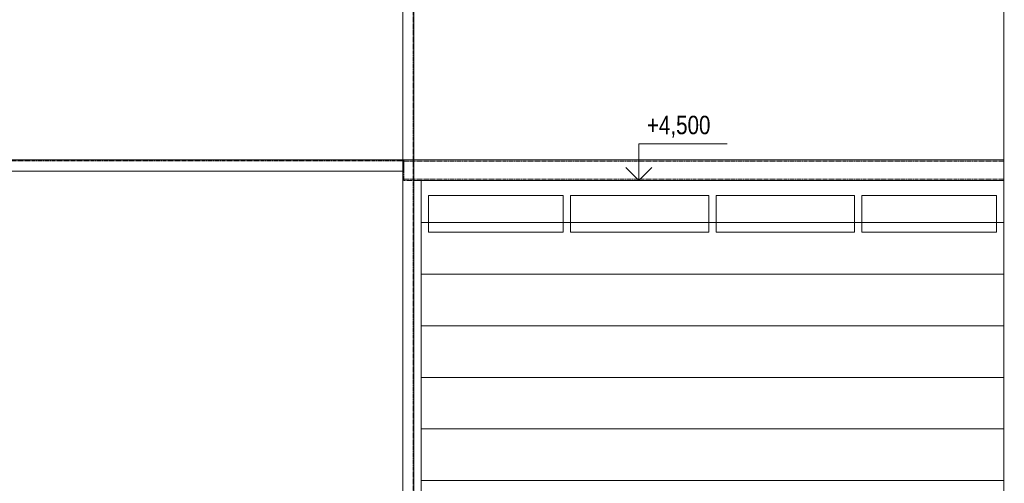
# Model space of a CAD drawing. Header units: millimetres. Extents: x -304119 to 197109, y 7818 to 249585.
# Tile 24 of 42: x -164897 to -158222, y 132531 to 135676. Entities that reach past the tile are written whole.
import ezdxf
from ezdxf.enums import TextEntityAlignment as Align

# ---------------------------------------------------------------- set-up
doc = ezdxf.new("R2010")
doc.units = ezdxf.units.MM
doc.set_wipeout_variables(frame=1)
for name, pattern in [('ACAD_ISO10W100', [18, 12, -3, 0, -3]), ('Dashed', [19.05, 12.7, -6.35]), ('DXK_LINE_DOT2', [3.9198, 1.9599, -1.9599])]:
    doc.linetypes.add(name, pattern=pattern)
for name, color, linetype, lineweight in [('CKKOTY_VYS', 252, 'Continuous', 5), ('CKSTENY_SRAF', 252, 'Continuous', 5), ('CSPROFILY_REZY', 252, 'Continuous', 5), ('EL_BleskUz - bleskozvod', 3, 'ACAD_ISO10W100', 35)]:
    doc.layers.add(name, color=color, linetype=linetype, lineweight=lineweight)
doc.layers.add('CKNETISK', color=252, linetype='Continuous', lineweight=5, plot=False)
doc.styles.get("Standard").update_dxf_attribs({"font": 'arial.ttf'})

# ---------------------------------------------------------------- blocks, each defined once
blk = doc.blocks.new('*U40')
at = {"color": 0, "linetype": 'ByBlock', "lineweight": -2}
for p, q in [((50, 4400), (962.5, 4400)), ((50, 4400), (50, 4150)), ((962.5, 4400), (962.5, 4150)), ((1012.5, 4400), (1012.5, 4150)), ((1012.5, 4400), (1950, 4400)), ((1950, 4400), (1950, 4150)), ((2000, 4400), (2937.5, 4400)), ((2000, 4400), (2000, 4150)), ((2937.5, 4400), (2937.5, 4150)), ((2987.5, 4400), (3900, 4400)), ((2987.5, 4400), (2987.5, 4150)), ((3900, 4400), (3900, 4150)), ((50, 4150), (962.5, 4150)), ((1012.5, 4150), (1950, 4150)), ((2000, 4150), (2937.5, 4150)), ((2987.5, 4150), (3900, 4150))]:
    blk.add_line(p, q, dxfattribs=at)
blk.add_wipeout([(2692.3, 874.9), (2692.3, 1085), (2695.3, 1092), (2702.3, 1095), (2722.3, 1095), (2726.3, 1094.1), (2729.4, 1092), (2731.5, 1088.9), (2732.3, 1085), (2732.3, 1021.4), (2821.1, 1016.7), (2823.5, 1015.7), (2825.9, 1013), (2826.6, 1010.1), (2826, 1007.5), (2824.9, 1005.7), (2822.8, 1004.1), (2820.5, 1003.7), (2818.3, 1003.7), (2732.3, 998.7), (2732.3, 874.9), (2731.6, 871.1), (2729.4, 867.9), (2725.2, 865.4), (2718.6, 864.9), (2702.3, 864.9), (2695.3, 867.9), (2695.3, 867.9), (2692.6, 872.5)], dxfattribs=at)
at = {"linetype": 'ByBlock', "lineweight": -2}
h = blk.add_hatch(dxfattribs=at)
h.set_pattern_fill('_USER', color=0, scale=350, pattern_type=0)
h.set_pattern_definition([(0, (1450, 2000), (0, 350), [])])
h.paths.add_polyline_path([(0, 4500), (0, 0), (3950, 0), (3950, 4500)])
at = {"color": 0, "linetype": 'ByBlock', "lineweight": -2}
for p, q in [((2692.3, 1085), (2692.3, 874.9)), ((2722.3, 1095), (2702.3, 1095)), ((2732.3, 1021.4), (2732.3, 1085)), ((2819.5, 1016.7), (2711.9, 1022.5)), ((2711.9, 997.5), (2818.3, 1003.7)), ((2732.3, 874.9), (2732.3, 998.7)), ((2708.7, 907.7), (2708.7, 920.4)), ((2715.7, 920.2), (2715.7, 907.7)), ((2702.3, 864.9), (2722.3, 864.9))]:
    blk.add_line(p, q, dxfattribs=at)
blk.add_lwpolyline([(0, 0), (3950, 0), (3950, 4500), (0, 4500)], close=True, dxfattribs=at)
for centre, radius, start, end in [((2702.3, 1085), 10, 90, 180), ((2722.3, 1085), 10, 0, 90), ((2714.1, 1010), 12.7, 100.17112, 259.82888), ((2820, 1010.1), 6.63, 255.25087, 94.1438), ((2702.3, 874.9), 10, 180, 270.05462), ((2712.3, 924.8), 5.71, 306.28598, 230.45806), ((2712.2, 907.7), 3.51, 180, 0), ((2722.3, 874.9), 10, 270.05462, 0)]:
    blk.add_arc(centre, radius, start, end, dxfattribs=at)
blk.add_wipeout([(2600, 0), (3500, 0), (3500, 2100), (2600, 2100), (2600, 0), (2650, 50), (2650, 2050), (3450, 2050), (3450, 50), (2650, 50)], dxfattribs=at)
for points in [[(2600, 0), (3500, 0), (3500, 2100), (2600, 2100)], [(2650, 50), (3450, 50), (3450, 2050), (2650, 2050)]]:
    blk.add_lwpolyline(points, close=True, dxfattribs=at)
blk = doc.blocks.new('CK2D_HEIGHTDIM_7F686A1E-E986-47CF-9905-EF028F1263B3')
at = {"color": 0, "linetype": 'ByBlock', "lineweight": -2, "transparency": 16777216}
blk.add_lwpolyline([(-1.75, 1.8), (0, 0), (1.75, 1.8), (0, 0), (0, 5), (12, 5)], dxfattribs=at)
at = {"color": 0, "linetype": 'ByBlock', "lineweight": -2, "transparency": 16777216, "width": 0.8}
blk.add_attdef('VÝŠKA', text='', height=2.5, dxfattribs=at).set_placement((1.25, 5.8), align=Align.BOTTOM_LEFT)
at = {"color": 0, "linetype": 'ByBlock', "lineweight": -2, "transparency": 16777216, "width": 0.8, "flags": 8}
blk.add_attdef('OZNAČENIE', text='', height=2.5, dxfattribs=at).set_placement((1.25, 4.2), align=Align.TOP_LEFT)
at = {"layer": 'CKNETISK', "width": 0.8, "flags": 8}
blk.add_attdef('ZAOKRÚHĽOVANIE', text='', height=2.5, dxfattribs=at).set_placement((13.25, 5.8), align=Align.BOTTOM_LEFT)

msp = doc.modelspace()

# ---------------------------------------------------------------- linework, layer by layer
at = {"layer": 'CSPROFILY_REZY', "color": 252, "lineweight": 5}
for p, q in [((-162299.35009, 137379.59076), (-162299.35009, 130684.62076)), ((-162224.35009, 130084.62076), (-162224.35009, 137379.59076)), ((-162291.85009, 134724.62076), (-165224.35009, 134724.62076)), ((-162291.85009, 134724.62076), (-162291.85009, 134649.62076)), ((-158224.35009, 134724.62076), (-162291.85009, 134724.62076)), ((-165224.35009, 134649.62076), (-162291.85009, 134649.62076))]:
    msp.add_line(p, q, dxfattribs=at)
at = {"layer": 'CSPROFILY_REZY', "color": 252, "linetype": 'Dashed', "lineweight": 5, "ltscale": 0.5}
for p, q in [((-162229.85009, 137379.59076), (-162229.85009, 129899.62076)), ((-165224.35009, 134719.12076), (-162291.85009, 134719.12076)), ((-162291.85009, 134724.62076), (-162291.85009, 134584.62076)), ((-158224.35009, 134715.62076), (-162291.85009, 134715.62076))]:
    msp.add_line(p, q, dxfattribs=at)

# ---------------------------------------------------------------- block references
at = {"layer": 'CKSTENY_SRAF', "color": 252, "lineweight": 5}
msp.add_blockref('*U40', (-162174.35009, 130084.62076), dxfattribs=at)

# ---------------------------------------------------------------- next in the draw order: linework, layer by layer
at = {"color": 252, "linetype": 'DXK_LINE_DOT2', "lineweight": 5}
msp.add_line((-158224.35009, 134584.62076), (-158224.35009, 134724.62076), dxfattribs=at)
at = {"layer": 'CSPROFILY_REZY', "color": 252, "lineweight": 5}
for p, q in [((-158224.35009, 130084.62076), (-158224.35009, 136290.10076)), ((-158224.35009, 134584.62076), (-162224.35009, 134584.62076))]:
    msp.add_line(p, q, dxfattribs=at)
at = {"layer": 'CSPROFILY_REZY', "color": 252, "linetype": 'Dashed', "lineweight": 5, "ltscale": 0.5}
for p, q in [((-158224.35009, 134593.62076), (-162291.85009, 134593.62076)), ((-162291.85009, 134584.62076), (-158224.35009, 134584.62076))]:
    msp.add_line(p, q, dxfattribs=at)
at = {"layer": 'EL_BleskUz - bleskozvod'}
for centre in [(-127816.16352, 189584.62076), (-126958.16352, 189584.62076), (-139221.74359, 120040.2191), (-121725.07775, 120040.2191), (-198907.15901, 109281.42397)]:
    msp.add_circle(centre, 60000, dxfattribs=at)

# ---------------------------------------------------------------- next in the draw order: block references
at = {"layer": 'CKKOTY_VYS', "color": 252, "lineweight": 5}
ref = msp.add_blockref('CK2D_HEIGHTDIM_7F686A1E-E986-47CF-9905-EF028F1263B3', (-160699.55099, 134584.62076), dxfattribs=dict(at, xscale=50, yscale=50, zscale=50))
ref.add_attrib('VÝŠKA_001', '+4,500', (-160644.82725, 134899.34791), dxfattribs={"layer": '0', "color": 0, "linetype": 'ByBlock', "lineweight": -2, "transparency": 16777216, "height": 125, "width": 0.8})

doc.saveas('drawing.dxf')
